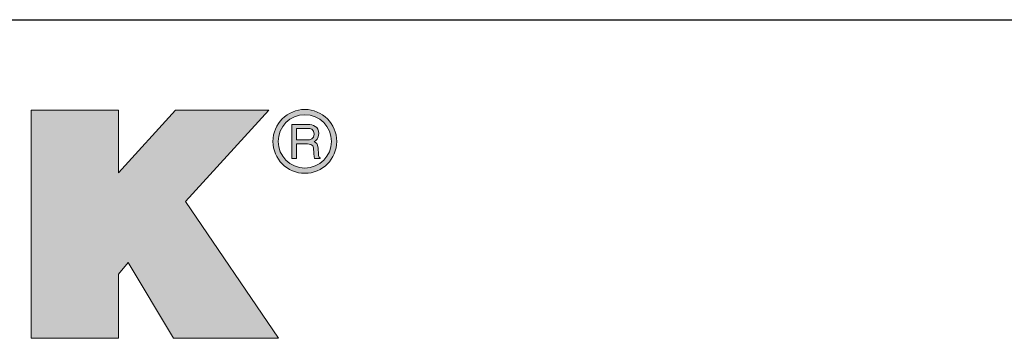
# Model space of a CAD drawing. Header units: inches. Extents: x -3.1 to 15.2, y -1.5 to 10.6.
# Tile 76 of 89: x 12.178 to 13.589, y 0.377 to 0.833. Entities that reach past the tile are written whole.
import ezdxf

# ---------------------------------------------------------------- set-up
doc = ezdxf.new("R2010")
doc.units = ezdxf.units.IN
doc.header["$MEASUREMENT"] = 0
doc.layers.add('chop', color=7, linetype='Continuous')

# ---------------------------------------------------------------- blocks, each defined once
blk = doc.blocks.new('block 3202')
at = {"layer": 'chop', "color": 7, "lineweight": 30, "true_color": 0xffffff}
blk.add_lwpolyline([(7.8424, 0.8332), (14.7023, 0.8332)], dxfattribs=at)
blk = doc.blocks.new('block 3113')
at = {"layer": 'chop'}
blk.add_blockref('block 3202', (0, 0), dxfattribs=at)
blk = doc.blocks.new('block 3232')
at = {"layer": 'chop', "true_color": 0x231f20}
h = blk.add_hatch(color=179, dxfattribs=at)
h.dxf.hatch_style = 2
edge = h.paths.add_edge_path()
edge.add_spline(control_points=[(12.5871, 0.6132), (12.5619, 0.6132), (12.5414, 0.6337), (12.5414, 0.6589), (12.5414, 0.6841), (12.5619, 0.7046), (12.5871, 0.7046), (12.6123, 0.7046), (12.6328, 0.6841), (12.6328, 0.6589), (12.6328, 0.6337), (12.6123, 0.6132), (12.5871, 0.6132)], knot_values=[0, 0, 0, 0, 0.013889, 0.013889, 0.013889, 0.027778, 0.027778, 0.027778, 0.041667, 0.041667, 0.041667, 0.055556, 0.055556, 0.055556, 0.055556], degree=3, periodic=0)
edge.add_line((12.5871, 0.6132), (12.5871, 0.6132))
edge = h.paths.add_edge_path()
edge.add_spline(control_points=[(12.5871, 0.6971), (12.566, 0.6971), (12.5489, 0.68), (12.5489, 0.6589), (12.5489, 0.6379), (12.566, 0.6208), (12.5871, 0.6208), (12.6082, 0.6208), (12.6253, 0.6379), (12.6253, 0.6589), (12.6253, 0.68), (12.6082, 0.6971), (12.5871, 0.6971)], knot_values=[0, 0, 0, 0, 0.013889, 0.013889, 0.013889, 0.027778, 0.027778, 0.027778, 0.041667, 0.041667, 0.041667, 0.055556, 0.055556, 0.055556, 0.055556], degree=3, periodic=0)
edge.add_line((12.5871, 0.6971), (12.5871, 0.6971))
h = blk.add_hatch(color=179, dxfattribs=at)
h.dxf.hatch_style = 2
edge = h.paths.add_edge_path()
edge.add_spline(control_points=[(12.5752, 0.6775), (12.5752, 0.6775), (12.5916, 0.6775), (12.5916, 0.6775), (12.5948, 0.6775), (12.6003, 0.6769), (12.6003, 0.6693), (12.6003, 0.6622), (12.5952, 0.661), (12.5904, 0.661), (12.5904, 0.661), (12.5752, 0.661), (12.5752, 0.661), (12.5752, 0.661), (12.5752, 0.6775), (12.5752, 0.6775)], knot_values=[0, 0, 0, 0, 1, 1, 1, 2, 2, 2, 3, 3, 3, 4, 4, 4, 5, 5, 5, 5], degree=3, periodic=1)
edge = h.paths.add_edge_path()
edge.add_spline(control_points=[(12.5752, 0.6554), (12.5752, 0.6554), (12.5911, 0.6554), (12.5911, 0.6554), (12.5989, 0.6554), (12.5997, 0.6507), (12.5997, 0.6467), (12.5997, 0.6449), (12.6, 0.6375), (12.6009, 0.6345), (12.6009, 0.6345), (12.6089, 0.6345), (12.6089, 0.6345), (12.6089, 0.6345), (12.6089, 0.6356), (12.6089, 0.6356), (12.6069, 0.6368), (12.6066, 0.6378), (12.6065, 0.6405), (12.6065, 0.6405), (12.6061, 0.6493), (12.6061, 0.6493), (12.6058, 0.656), (12.6031, 0.6572), (12.6003, 0.6584), (12.6034, 0.6602), (12.607, 0.6629), (12.607, 0.67), (12.607, 0.6803), (12.5991, 0.6831), (12.5911, 0.6831), (12.5911, 0.6831), (12.5686, 0.6831), (12.5686, 0.6831), (12.5686, 0.6831), (12.5686, 0.6345), (12.5686, 0.6345), (12.5686, 0.6345), (12.5752, 0.6345), (12.5752, 0.6345), (12.5752, 0.6345), (12.5752, 0.6554), (12.5752, 0.6554)], knot_values=[0, 0, 0, 0, 1, 1, 1, 2, 2, 2, 3, 3, 3, 4, 4, 4, 5, 5, 5, 6, 6, 6, 7, 7, 7, 8, 8, 8, 9, 9, 9, 10, 10, 10, 11, 11, 11, 12, 12, 12, 13, 13, 13, 14, 14, 14, 14], degree=3, periodic=1)
at = {"layer": 'chop', "lineweight": 0}
for points, knots in [([(12.5871, 0.6132), (12.5619, 0.6132), (12.5414, 0.6337), (12.5414, 0.6589), (12.5414, 0.6841), (12.5619, 0.7046), (12.5871, 0.7046), (12.6123, 0.7046), (12.6328, 0.6841), (12.6328, 0.6589), (12.6328, 0.6337), (12.6123, 0.6132), (12.5871, 0.6132)], [0, 0, 0, 0, 1, 1, 1, 2, 2, 2, 3, 3, 3, 4, 4, 4, 4]), ([(12.5871, 0.6971), (12.566, 0.6971), (12.5489, 0.68), (12.5489, 0.6589), (12.5489, 0.6379), (12.566, 0.6208), (12.5871, 0.6208), (12.6082, 0.6208), (12.6253, 0.6379), (12.6253, 0.6589), (12.6253, 0.68), (12.6082, 0.6971), (12.5871, 0.6971)], [0, 0, 0, 0, 1, 1, 1, 2, 2, 2, 3, 3, 3, 4, 4, 4, 4]), ([(12.5752, 0.6554), (12.5752, 0.6554), (12.5911, 0.6554), (12.5911, 0.6554), (12.5989, 0.6554), (12.5997, 0.6507), (12.5997, 0.6467), (12.5997, 0.6449), (12.6, 0.6375), (12.6009, 0.6345), (12.6009, 0.6345), (12.6089, 0.6345), (12.6089, 0.6345), (12.6089, 0.6345), (12.6089, 0.6356), (12.6089, 0.6356), (12.6069, 0.6368), (12.6066, 0.6378), (12.6065, 0.6405), (12.6065, 0.6405), (12.6061, 0.6493), (12.6061, 0.6493), (12.6058, 0.656), (12.6031, 0.6572), (12.6003, 0.6584), (12.6034, 0.6602), (12.607, 0.6629), (12.607, 0.67), (12.607, 0.6803), (12.5991, 0.6831), (12.5911, 0.6831), (12.5911, 0.6831), (12.5686, 0.6831), (12.5686, 0.6831), (12.5686, 0.6831), (12.5686, 0.6345), (12.5686, 0.6345), (12.5686, 0.6345), (12.5752, 0.6345), (12.5752, 0.6345), (12.5752, 0.6345), (12.5752, 0.6554), (12.5752, 0.6554)], [0, 0, 0, 0, 1, 1, 1, 2, 2, 2, 3, 3, 3, 4, 4, 4, 5, 5, 5, 6, 6, 6, 7, 7, 7, 8, 8, 8, 9, 9, 9, 10, 10, 10, 11, 11, 11, 12, 12, 12, 13, 13, 13, 14, 14, 14, 14]), ([(12.5752, 0.6775), (12.5752, 0.6775), (12.5916, 0.6775), (12.5916, 0.6775), (12.5948, 0.6775), (12.6003, 0.6769), (12.6003, 0.6693), (12.6003, 0.6622), (12.5952, 0.661), (12.5904, 0.661), (12.5904, 0.661), (12.5752, 0.661), (12.5752, 0.661), (12.5752, 0.661), (12.5752, 0.6775), (12.5752, 0.6775)], [0, 0, 0, 0, 1, 1, 1, 2, 2, 2, 3, 3, 3, 4, 4, 4, 5, 5, 5, 5])]:
    blk.add_open_spline(points, degree=3, knots=knots, dxfattribs=at)
blk = doc.blocks.new('block 3231')
at = {"layer": 'chop', "true_color": 0x231f20}
blk.add_hatch(color=179, dxfattribs=at).paths.add_polyline_path([(12.1948, 0.7036), (12.3203, 0.7036), (12.3203, 0.6141), (12.4019, 0.7036), (12.5354, 0.7036), (12.4162, 0.5727), (12.5493, 0.3769), (12.3988, 0.3769), (12.3338, 0.4856), (12.3203, 0.469), (12.3203, 0.3769), (12.1948, 0.3769)])
at = {"layer": 'chop', "lineweight": 0}
blk.add_lwpolyline([(12.1948, 0.7036), (12.3203, 0.7036), (12.3203, 0.6141), (12.4019, 0.7036), (12.5354, 0.7036), (12.4162, 0.5727), (12.5493, 0.3769), (12.3988, 0.3769), (12.3338, 0.4856), (12.3203, 0.469), (12.3203, 0.3769), (12.1948, 0.3769), (12.1948, 0.7036)], dxfattribs=at)
at = {"layer": 'chop'}
blk.add_blockref('block 3232', (0, 0), dxfattribs=at)

msp = doc.modelspace()

# ---------------------------------------------------------------- block references
at = {"layer": 'chop'}
for name in ['block 3113', 'block 3231']:
    msp.add_blockref(name, (0, 0), dxfattribs=at)

doc.saveas('drawing.dxf')
